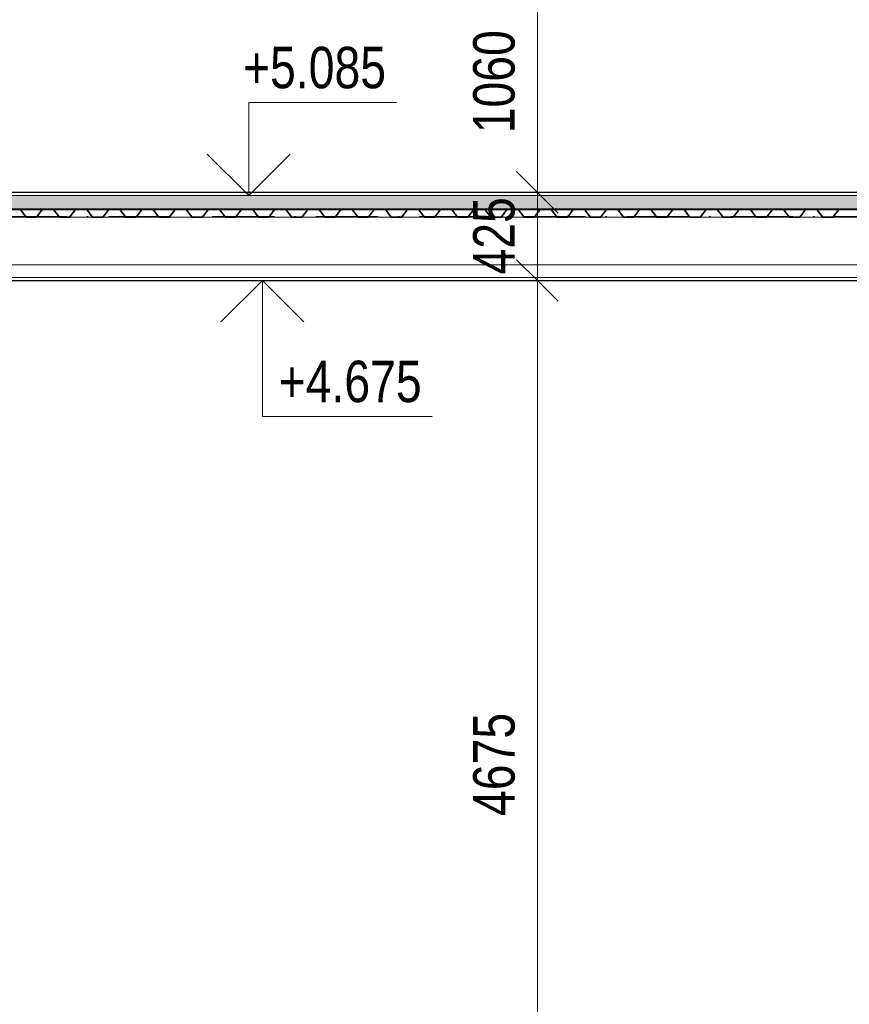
# Model space of a CAD drawing. Header units: millimetres. Extents: x 200776 to 378340, y -23587 to 19113.
# Tile 4 of 61: x 212664 to 216664, y 1184 to 5933. Entities that reach past the tile are written whole.
import ezdxf

# ---------------------------------------------------------------- set-up
doc = ezdxf.new("R2010")
doc.units = ezdxf.units.MM
doc.linetypes.add('Čerchovaná 3mm', pattern=[500, 300, -100, 0, -100])
for name, color, linetype, lineweight in [('CA_KOTY', 3, 'Continuous', 9), ('CA_KOTY-100', 3, 'Continuous', 9), ('CA_NEVHRA1', 3, 'Čerchovaná 3mm', 13), ('CA_PODLAHA', 1, 'Continuous', 25), ('CA_PODLAHA25', 7, 'Continuous', 13), ('CA_POHHRA18', 9, 'Continuous', 9), ('CA_REZY', 1, 'Continuous', 25), ('CA_SRAFY', 9, 'Continuous', 25), ('CA_ZARIZPRED', 8, 'Continuous', 13)]:
    doc.layers.add(name, color=color, linetype=linetype, lineweight=lineweight)
doc.styles.add('Arial_2', font='arial.ttf', dxfattribs={"width": 0.8, "height": 200})
doc.dimstyles.new('HP_Přímá_-_2_mm_Ariel_1-100', dxfattribs={"dimscale": 304.8, "dimtxt": 204.05188, "dimasz": 0.656168, "dimexe": 0.328084, "dimexo": 0.0625, "dimgap": 0.164042, "dimtad": 1, "dimdec": 0, "dimzin": 0, "dimdsep": 46, "dimtxsty": 'Arial_2', "dimblk1": 'OBLIQUE', "dimblk2": 'OBLIQUE', "dimsah": 1, "dimcen": 0.09, "dimazin": 0, "dimtfac": 1, "dimtdec": 4, "dimtix": 1, "dimtmove": 0, "dimatfit": 3, "dimfxl": 0.984252, "dimfxlon": 1, "dimtvp": 1, "dimtolj": 1, "dimtzin": 0, "dimarcsym": 2})

# ---------------------------------------------------------------- blocks, each defined once
blk = doc.blocks.new('ocelová kce final - 11542_003_OK-HALA_TaO-2_ET_AciS_2025-05-29_upr_dwg-2597525-Řez 1 - vestavek V9')
at = {"layer": 'CA_REZY'}
for p, q in [((246896, 5100), (205100, 5100)), ((205100, 5019), (246896, 5019)), ((212776.1, 5019), (212663.9, 5019)), ((212666.2, 5016.7), (212692.9, 4981.6)), ((212667.1, 5017.4), (212693.8, 4982.3)), ((212693.8, 4982.3), (212667.1, 5017.4)), ((212746.2, 4982.3), (212772.9, 5017.4)), ((212772.9, 5017.4), (212746.2, 4982.3)), ((212747.1, 4981.6), (212773.8, 5016.7)), ((212820, 5019), (212776.2, 5019)), ((212776.2, 5017.9), (212820, 5017.9)), ((212823.8, 5019), (212780, 5019)), ((212780, 5019), (212780, 5017.9)), ((212780, 5017.9), (212823.8, 5017.9)), ((212820, 5017.9), (212820, 5019)), ((212936.1, 5019), (212823.9, 5019)), ((212826.2, 5016.7), (212852.9, 4981.6)), ((212827.1, 5017.4), (212853.8, 4982.3)), ((212853.8, 4982.3), (212827.1, 5017.4)), ((212906.2, 4982.3), (212932.9, 5017.4)), ((212932.9, 5017.4), (212906.2, 4982.3)), ((212907.1, 4981.6), (212933.8, 5016.7)), ((212983.8, 5019), (212936.2, 5019)), ((212936.2, 5017.9), (212983.8, 5017.9)), ((213096.1, 5019), (212983.9, 5019)), ((212986.2, 5016.7), (213012.9, 4981.6)), ((212987.1, 5017.4), (213013.8, 4982.3)), ((213013.8, 4982.3), (212987.1, 5017.4)), ((213066.2, 4982.3), (213092.9, 5017.4)), ((213092.9, 5017.4), (213066.2, 4982.3)), ((213067.1, 4981.6), (213093.8, 5016.7)), ((213143.8, 5019), (213096.2, 5019)), ((213096.2, 5017.9), (213143.8, 5017.9)), ((213256.1, 5019), (213143.9, 5019)), ((213146.2, 5016.7), (213172.9, 4981.6)), ((213147.1, 5017.4), (213173.8, 4982.3)), ((213173.8, 4982.3), (213147.1, 5017.4)), ((213226.2, 4982.3), (213252.9, 5017.4)), ((213252.9, 5017.4), (213226.2, 4982.3)), ((213227.1, 4981.6), (213253.8, 5016.7)), ((213303.8, 5019), (213256.2, 5019)), ((213256.2, 5017.9), (213303.8, 5017.9)), ((213416.1, 5019), (213303.9, 5019)), ((213306.2, 5016.7), (213332.9, 4981.6)), ((213307.1, 5017.4), (213333.8, 4982.3)), ((213333.8, 4982.3), (213307.1, 5017.4)), ((213386.2, 4982.3), (213412.9, 5017.4)), ((213412.9, 5017.4), (213386.2, 4982.3)), ((213387.1, 4981.6), (213413.8, 5016.7)), ((213463.8, 5019), (213416.2, 5019)), ((213416.2, 5017.9), (213463.8, 5017.9)), ((213576.1, 5019), (213463.9, 5019)), ((213466.2, 5016.7), (213492.9, 4981.6)), ((213467.1, 5017.4), (213493.8, 4982.3)), ((213493.8, 4982.3), (213467.1, 5017.4)), ((213546.2, 4982.3), (213572.9, 5017.4)), ((213572.9, 5017.4), (213546.2, 4982.3)), ((213547.1, 4981.6), (213573.8, 5016.7)), ((213623.8, 5019), (213576.2, 5019)), ((213576.2, 5017.9), (213623.8, 5017.9)), ((213736.1, 5019), (213623.9, 5019)), ((213626.2, 5016.7), (213652.9, 4981.6)), ((213627.1, 5017.4), (213653.8, 4982.3)), ((213653.8, 4982.3), (213627.1, 5017.4)), ((213706.2, 4982.3), (213732.9, 5017.4)), ((213732.9, 5017.4), (213706.2, 4982.3)), ((213707.1, 4981.6), (213733.8, 5016.7)), ((213780, 5019), (213736.2, 5019)), ((213736.2, 5017.9), (213780, 5017.9)), ((213783.8, 5019), (213740, 5019)), ((213740, 5019), (213740, 5017.9)), ((213740, 5017.9), (213783.8, 5017.9)), ((213780, 5017.9), (213780, 5019)), ((213896.1, 5019), (213783.9, 5019)), ((213786.2, 5016.7), (213812.9, 4981.6)), ((213787.1, 5017.4), (213813.8, 4982.3)), ((213813.8, 4982.3), (213787.1, 5017.4)), ((213866.2, 4982.3), (213892.9, 5017.4)), ((213892.9, 5017.4), (213866.2, 4982.3)), ((213867.1, 4981.6), (213893.8, 5016.7)), ((213943.8, 5019), (213896.2, 5019)), ((213896.2, 5017.9), (213943.8, 5017.9)), ((214056.1, 5019), (213943.9, 5019)), ((213946.2, 5016.7), (213972.9, 4981.6)), ((213947.1, 5017.4), (213973.8, 4982.3)), ((213973.8, 4982.3), (213947.1, 5017.4)), ((214026.2, 4982.3), (214052.9, 5017.4)), ((214052.9, 5017.4), (214026.2, 4982.3)), ((214027.1, 4981.6), (214053.8, 5016.7)), ((214103.8, 5019), (214056.2, 5019)), ((214056.2, 5017.9), (214103.8, 5017.9)), ((214216.1, 5019), (214103.9, 5019)), ((214106.2, 5016.7), (214132.9, 4981.6)), ((214107.1, 5017.4), (214133.8, 4982.3)), ((214133.8, 4982.3), (214107.1, 5017.4)), ((214186.2, 4982.3), (214212.9, 5017.4)), ((214212.9, 5017.4), (214186.2, 4982.3)), ((214187.1, 4981.6), (214213.8, 5016.7)), ((214263.8, 5019), (214216.2, 5019)), ((214216.2, 5017.9), (214263.8, 5017.9)), ((214376.1, 5019), (214263.9, 5019)), ((214266.2, 5016.7), (214292.9, 4981.6)), ((214267.1, 5017.4), (214293.8, 4982.3)), ((214293.8, 4982.3), (214267.1, 5017.4)), ((214346.2, 4982.3), (214372.9, 5017.4)), ((214372.9, 5017.4), (214346.2, 4982.3)), ((214347.1, 4981.6), (214373.8, 5016.7)), ((214423.8, 5019), (214376.2, 5019)), ((214376.2, 5017.9), (214423.8, 5017.9)), ((214536.1, 5019), (214423.9, 5019)), ((214426.2, 5016.7), (214452.9, 4981.6)), ((214427.1, 5017.4), (214453.8, 4982.3)), ((214453.8, 4982.3), (214427.1, 5017.4)), ((214506.2, 4982.3), (214532.9, 5017.4)), ((214532.9, 5017.4), (214506.2, 4982.3)), ((214507.1, 4981.6), (214533.8, 5016.7)), ((214583.8, 5019), (214536.2, 5019)), ((214536.2, 5017.9), (214583.8, 5017.9)), ((214696.1, 5019), (214583.9, 5019)), ((214586.2, 5016.7), (214612.9, 4981.6)), ((214587.1, 5017.4), (214613.8, 4982.3)), ((214613.8, 4982.3), (214587.1, 5017.4)), ((214666.2, 4982.3), (214692.9, 5017.4)), ((214692.9, 5017.4), (214666.2, 4982.3)), ((214667.1, 4981.6), (214693.8, 5016.7)), ((214740, 5019), (214696.2, 5019)), ((214696.2, 5017.9), (214740, 5017.9)), ((214743.8, 5019), (214700, 5019)), ((214700, 5019), (214700, 5017.9)), ((214700, 5017.9), (214743.8, 5017.9)), ((214740, 5017.9), (214740, 5019)), ((214856.1, 5019), (214743.9, 5019)), ((214746.2, 5016.7), (214772.9, 4981.6)), ((214747.1, 5017.4), (214773.8, 4982.3)), ((214773.8, 4982.3), (214747.1, 5017.4)), ((214826.2, 4982.3), (214852.9, 5017.4)), ((214852.9, 5017.4), (214826.2, 4982.3)), ((214827.1, 4981.6), (214853.8, 5016.7)), ((214903.8, 5019), (214856.2, 5019)), ((214856.2, 5017.9), (214903.8, 5017.9)), ((215016.1, 5019), (214903.9, 5019)), ((214906.2, 5016.7), (214932.9, 4981.6)), ((214907.1, 5017.4), (214933.8, 4982.3)), ((214933.8, 4982.3), (214907.1, 5017.4)), ((214986.2, 4982.3), (215012.9, 5017.4)), ((215012.9, 5017.4), (214986.2, 4982.3)), ((214987.1, 4981.6), (215013.8, 5016.7)), ((215063.8, 5019), (215016.2, 5019)), ((215016.2, 5017.9), (215063.8, 5017.9)), ((215176.1, 5019), (215063.9, 5019)), ((215066.2, 5016.7), (215092.9, 4981.6)), ((215067.1, 5017.4), (215093.8, 4982.3)), ((215093.8, 4982.3), (215067.1, 5017.4)), ((215146.2, 4982.3), (215172.9, 5017.4)), ((215172.9, 5017.4), (215146.2, 4982.3)), ((215147.1, 4981.6), (215173.8, 5016.7)), ((215223.8, 5019), (215176.2, 5019)), ((215176.2, 5017.9), (215223.8, 5017.9)), ((215336.1, 5019), (215223.9, 5019)), ((215226.2, 5016.7), (215252.9, 4981.6)), ((215227.1, 5017.4), (215253.8, 4982.3)), ((215253.8, 4982.3), (215227.1, 5017.4)), ((215306.2, 4982.3), (215332.9, 5017.4)), ((215332.9, 5017.4), (215306.2, 4982.3)), ((215307.1, 4981.6), (215333.8, 5016.7)), ((215383.8, 5019), (215336.2, 5019)), ((215336.2, 5017.9), (215383.8, 5017.9)), ((215496.1, 5019), (215383.9, 5019)), ((215386.2, 5016.7), (215412.9, 4981.6)), ((215387.1, 5017.4), (215413.8, 4982.3)), ((215413.8, 4982.3), (215387.1, 5017.4)), ((215466.2, 4982.3), (215492.9, 5017.4)), ((215492.9, 5017.4), (215466.2, 4982.3)), ((215467.1, 4981.6), (215493.8, 5016.7)), ((215543.8, 5019), (215496.2, 5019)), ((215496.2, 5017.9), (215543.8, 5017.9)), ((215656.1, 5019), (215543.9, 5019)), ((215546.2, 5016.7), (215572.9, 4981.6)), ((215547.1, 5017.4), (215573.8, 4982.3)), ((215573.8, 4982.3), (215547.1, 5017.4)), ((215626.2, 4982.3), (215652.9, 5017.4)), ((215652.9, 5017.4), (215626.2, 4982.3)), ((215627.1, 4981.6), (215653.8, 5016.7)), ((215700, 5019), (215656.2, 5019)), ((215656.2, 5017.9), (215700, 5017.9)), ((215703.8, 5019), (215660, 5019)), ((215660, 5019), (215660, 5017.9)), ((215660, 5017.9), (215703.8, 5017.9)), ((215700, 5017.9), (215700, 5019)), ((215816.1, 5019), (215703.9, 5019)), ((215706.2, 5016.7), (215732.9, 4981.6)), ((215707.1, 5017.4), (215733.8, 4982.3)), ((215733.8, 4982.3), (215707.1, 5017.4)), ((215786.2, 4982.3), (215812.9, 5017.4)), ((215812.9, 5017.4), (215786.2, 4982.3)), ((215787.1, 4981.6), (215813.8, 5016.7)), ((215863.8, 5019), (215816.2, 5019)), ((215816.2, 5017.9), (215863.8, 5017.9)), ((215976.1, 5019), (215863.9, 5019)), ((215866.2, 5016.7), (215892.9, 4981.6)), ((215867.1, 5017.4), (215893.8, 4982.3)), ((215893.8, 4982.3), (215867.1, 5017.4)), ((215946.2, 4982.3), (215972.9, 5017.4)), ((215972.9, 5017.4), (215946.2, 4982.3)), ((215947.1, 4981.6), (215973.8, 5016.7)), ((216023.8, 5019), (215976.2, 5019)), ((215976.2, 5017.9), (216023.8, 5017.9)), ((216136.1, 5019), (216023.9, 5019)), ((216026.2, 5016.7), (216052.9, 4981.6)), ((216027.1, 5017.4), (216053.8, 4982.3)), ((216053.8, 4982.3), (216027.1, 5017.4)), ((216106.2, 4982.3), (216132.9, 5017.4)), ((216132.9, 5017.4), (216106.2, 4982.3)), ((216107.1, 4981.6), (216133.8, 5016.7)), ((216183.8, 5019), (216136.2, 5019)), ((216136.2, 5017.9), (216183.8, 5017.9)), ((216296.1, 5019), (216183.9, 5019)), ((216186.2, 5016.7), (216212.9, 4981.6)), ((216187.1, 5017.4), (216213.8, 4982.3)), ((216213.8, 4982.3), (216187.1, 5017.4)), ((216266.2, 4982.3), (216292.9, 5017.4)), ((216292.9, 5017.4), (216266.2, 4982.3)), ((216267.1, 4981.6), (216293.8, 5016.7)), ((216343.8, 5019), (216296.2, 5019)), ((216296.2, 5017.9), (216343.8, 5017.9)), ((216456.1, 5019), (216343.9, 5019)), ((216346.2, 5016.7), (216372.9, 4981.6)), ((216347.1, 5017.4), (216373.8, 4982.3)), ((216373.8, 4982.3), (216347.1, 5017.4)), ((216426.2, 4982.3), (216452.9, 5017.4)), ((216452.9, 5017.4), (216426.2, 4982.3)), ((216427.1, 4981.6), (216453.8, 5016.7)), ((216503.8, 5019), (216456.2, 5019)), ((216456.2, 5017.9), (216503.8, 5017.9)), ((216616.1, 5019), (216503.9, 5019)), ((216506.2, 5016.7), (216532.9, 4981.6)), ((216507.1, 5017.4), (216533.8, 4982.3)), ((216533.8, 4982.3), (216507.1, 5017.4)), ((216586.2, 4982.3), (216612.9, 5017.4)), ((216612.9, 5017.4), (216586.2, 4982.3)), ((216587.1, 4981.6), (216613.8, 5016.7)), ((216660, 5019), (216616.2, 5019)), ((216616.2, 5017.9), (216660, 5017.9)), ((216663.8, 5019), (216620, 5019)), ((216620, 5019), (216620, 5017.9)), ((216620, 5017.9), (216663.8, 5017.9)), ((216660, 5017.9), (216660, 5019)), ((212696.2, 4981.1), (212743.8, 4981.1)), ((212743.8, 4981.1), (212696.2, 4981.1)), ((212696.2, 4980), (212743.8, 4980)), ((212856.2, 4981.1), (212903.8, 4981.1)), ((212903.8, 4981.1), (212856.2, 4981.1)), ((212856.2, 4980), (212903.8, 4980)), ((213016.2, 4981.1), (213063.8, 4981.1)), ((213063.8, 4981.1), (213016.2, 4981.1)), ((213016.2, 4980), (213063.8, 4980)), ((213176.2, 4981.1), (213223.8, 4981.1)), ((213223.8, 4981.1), (213176.2, 4981.1)), ((213176.2, 4980), (213223.8, 4980)), ((213336.2, 4981.1), (213383.8, 4981.1)), ((213383.8, 4981.1), (213336.2, 4981.1)), ((213336.2, 4980), (213383.8, 4980)), ((213496.2, 4981.1), (213543.8, 4981.1)), ((213543.8, 4981.1), (213496.2, 4981.1)), ((213496.2, 4980), (213543.8, 4980)), ((213656.2, 4981.1), (213703.8, 4981.1)), ((213703.8, 4981.1), (213656.2, 4981.1)), ((213656.2, 4980), (213703.8, 4980)), ((213816.2, 4981.1), (213863.8, 4981.1)), ((213863.8, 4981.1), (213816.2, 4981.1)), ((213816.2, 4980), (213863.8, 4980)), ((213976.2, 4981.1), (214023.8, 4981.1)), ((214023.8, 4981.1), (213976.2, 4981.1)), ((213976.2, 4980), (214023.8, 4980)), ((214136.2, 4981.1), (214183.8, 4981.1)), ((214183.8, 4981.1), (214136.2, 4981.1)), ((214136.2, 4980), (214183.8, 4980)), ((214296.2, 4981.1), (214343.8, 4981.1)), ((214343.8, 4981.1), (214296.2, 4981.1)), ((214296.2, 4980), (214343.8, 4980)), ((214456.2, 4981.1), (214503.8, 4981.1)), ((214503.8, 4981.1), (214456.2, 4981.1)), ((214456.2, 4980), (214503.8, 4980)), ((214616.2, 4981.1), (214663.8, 4981.1)), ((214663.8, 4981.1), (214616.2, 4981.1)), ((214616.2, 4980), (214663.8, 4980)), ((214776.2, 4981.1), (214823.8, 4981.1)), ((214823.8, 4981.1), (214776.2, 4981.1)), ((214776.2, 4980), (214823.8, 4980)), ((214936.2, 4981.1), (214983.8, 4981.1)), ((214983.8, 4981.1), (214936.2, 4981.1)), ((214936.2, 4980), (214983.8, 4980)), ((215096.2, 4981.1), (215143.8, 4981.1)), ((215143.8, 4981.1), (215096.2, 4981.1)), ((215096.2, 4980), (215143.8, 4980)), ((215256.2, 4981.1), (215303.8, 4981.1)), ((215303.8, 4981.1), (215256.2, 4981.1)), ((215256.2, 4980), (215303.8, 4980)), ((215416.2, 4981.1), (215463.8, 4981.1)), ((215463.8, 4981.1), (215416.2, 4981.1)), ((215416.2, 4980), (215463.8, 4980)), ((215576.2, 4981.1), (215623.8, 4981.1)), ((215623.8, 4981.1), (215576.2, 4981.1)), ((215576.2, 4980), (215623.8, 4980)), ((215736.2, 4981.1), (215783.8, 4981.1)), ((215783.8, 4981.1), (215736.2, 4981.1)), ((215736.2, 4980), (215783.8, 4980)), ((215896.2, 4981.1), (215943.8, 4981.1)), ((215943.8, 4981.1), (215896.2, 4981.1)), ((215896.2, 4980), (215943.8, 4980)), ((216056.2, 4981.1), (216103.8, 4981.1)), ((216103.8, 4981.1), (216056.2, 4981.1)), ((216056.2, 4980), (216103.8, 4980)), ((216216.2, 4981.1), (216263.8, 4981.1)), ((216263.8, 4981.1), (216216.2, 4981.1)), ((216216.2, 4980), (216263.8, 4980)), ((216376.2, 4981.1), (216423.8, 4981.1)), ((216423.8, 4981.1), (216376.2, 4981.1)), ((216376.2, 4980), (216423.8, 4980)), ((216536.2, 4981.1), (216583.8, 4981.1)), ((216583.8, 4981.1), (216536.2, 4981.1)), ((216536.2, 4980), (216583.8, 4980))]:
    blk.add_line(p, q, dxfattribs=at)
for centre, radius, start, end in [((212663.8, 5015), 4.04, 36.3452, 90), ((212663.8, 5015), 2.96, 36.1815, 90), ((212663.8, 5015), 4.04, 36.3453, 88.7247), ((212776.3, 5014.8), 4.18, 91.5924, 142.6726), ((212776.2, 5015), 4.04, 90, 143.6548), ((212776.2, 5015), 2.96, 90, 143.8185), ((212823.8, 5015), 4.04, 36.3452, 90), ((212823.8, 5015), 2.96, 36.1815, 90), ((212823.8, 5015), 4.04, 36.3453, 88.7247), ((212936.3, 5014.8), 4.18, 91.5924, 142.6726), ((212936.2, 5015), 4.04, 90, 143.6548), ((212936.2, 5015), 2.96, 90, 143.8185), ((212983.8, 5015), 4.04, 36.3452, 90), ((212983.8, 5015), 2.96, 36.1815, 90), ((212983.8, 5015), 4.04, 36.3453, 88.7247), ((213096.3, 5014.8), 4.18, 91.5924, 142.6726), ((213096.2, 5015), 4.04, 90, 143.6548), ((213096.2, 5015), 2.96, 90, 143.8185), ((213143.8, 5015), 4.04, 36.3452, 90), ((213143.8, 5015), 2.96, 36.1815, 90), ((213143.8, 5015), 4.04, 36.3453, 88.7247), ((213256.3, 5014.8), 4.18, 91.5924, 142.6726), ((213256.2, 5015), 4.04, 90, 143.6548), ((213256.2, 5015), 2.96, 90, 143.8185), ((213303.8, 5015), 4.04, 36.3452, 90), ((213303.8, 5015), 2.96, 36.1815, 90), ((213303.8, 5015), 4.04, 36.3453, 88.7247), ((213416.3, 5014.8), 4.18, 91.5924, 142.6726), ((213416.2, 5015), 4.04, 90, 143.6548), ((213416.2, 5015), 2.96, 90, 143.8185), ((213463.8, 5015), 4.04, 36.3452, 90), ((213463.8, 5015), 2.96, 36.1815, 90), ((213463.8, 5015), 4.04, 36.3453, 88.7247), ((213576.3, 5014.8), 4.18, 91.5924, 142.6726), ((213576.2, 5015), 4.04, 90, 143.6548), ((213576.2, 5015), 2.96, 90, 143.8185), ((213623.8, 5015), 4.04, 36.3452, 90), ((213623.8, 5015), 2.96, 36.1815, 90), ((213623.8, 5015), 4.04, 36.3453, 88.7247), ((213736.3, 5014.8), 4.18, 91.5924, 142.6726), ((213736.2, 5015), 4.04, 90, 143.6548), ((213736.2, 5015), 2.96, 90, 143.8185), ((213783.8, 5015), 4.04, 36.3452, 90), ((213783.8, 5015), 2.96, 36.1815, 90), ((213783.8, 5015), 4.04, 36.3453, 88.7247), ((213896.3, 5014.8), 4.18, 91.5924, 142.6726), ((213896.2, 5015), 4.04, 90, 143.6548), ((213896.2, 5015), 2.96, 90, 143.8185), ((213943.8, 5015), 4.04, 36.3452, 90), ((213943.8, 5015), 2.96, 36.1815, 90), ((213943.8, 5015), 4.04, 36.3453, 88.7247), ((214056.3, 5014.8), 4.18, 91.5924, 142.6726), ((214056.2, 5015), 4.04, 90, 143.6548), ((214056.2, 5015), 2.96, 90, 143.8185), ((214103.8, 5015), 4.04, 36.3452, 90), ((214103.8, 5015), 2.96, 36.1815, 90), ((214103.8, 5015), 4.04, 36.3453, 88.7247), ((214216.3, 5014.8), 4.18, 91.5924, 142.6726), ((214216.2, 5015), 4.04, 90, 143.6548), ((214216.2, 5015), 2.96, 90, 143.8185), ((214263.8, 5015), 4.04, 36.3452, 90), ((214263.8, 5015), 2.96, 36.1815, 90), ((214263.8, 5015), 4.04, 36.3453, 88.7247), ((214376.3, 5014.8), 4.18, 91.5924, 142.6726), ((214376.2, 5015), 4.04, 90, 143.6548), ((214376.2, 5015), 2.96, 90, 143.8185), ((214423.8, 5015), 4.04, 36.3452, 90), ((214423.8, 5015), 2.96, 36.1815, 90), ((214423.8, 5015), 4.04, 36.3453, 88.7247), ((214536.3, 5014.8), 4.18, 91.5924, 142.6726), ((214536.2, 5015), 4.04, 90, 143.6548), ((214536.2, 5015), 2.96, 90, 143.8185), ((214583.8, 5015), 4.04, 36.3452, 90), ((214583.8, 5015), 2.96, 36.1815, 90), ((214583.8, 5015), 4.04, 36.3453, 88.7247), ((214696.3, 5014.8), 4.18, 91.5924, 142.6726), ((214696.2, 5015), 4.04, 90, 143.6548), ((214696.2, 5015), 2.96, 90, 143.8185), ((214743.8, 5015), 4.04, 36.3452, 90), ((214743.8, 5015), 2.96, 36.1815, 90), ((214743.8, 5015), 4.04, 36.3453, 88.7247), ((214856.3, 5014.8), 4.18, 91.5924, 142.6726), ((214856.2, 5015), 4.04, 90, 143.6548), ((214856.2, 5015), 2.96, 90, 143.8185), ((214903.8, 5015), 4.04, 36.3452, 90), ((214903.8, 5015), 2.96, 36.1815, 90), ((214903.8, 5015), 4.04, 36.3453, 88.7247), ((215016.3, 5014.8), 4.18, 91.5924, 142.6726), ((215016.2, 5015), 4.04, 90, 143.6548), ((215016.2, 5015), 2.96, 90, 143.8185), ((215063.8, 5015), 4.04, 36.3452, 90), ((215063.8, 5015), 2.96, 36.1815, 90), ((215063.8, 5015), 4.04, 36.3453, 88.7247), ((215176.3, 5014.8), 4.18, 91.5924, 142.6726), ((215176.2, 5015), 4.04, 90, 143.6548), ((215176.2, 5015), 2.96, 90, 143.8185), ((215223.8, 5015), 4.04, 36.3452, 90), ((215223.8, 5015), 2.96, 36.1815, 90), ((215223.8, 5015), 4.04, 36.3453, 88.7247), ((215336.3, 5014.8), 4.18, 91.5924, 142.6726), ((215336.2, 5015), 4.04, 90, 143.6548), ((215336.2, 5015), 2.96, 90, 143.8185), ((215383.8, 5015), 4.04, 36.3452, 90), ((215383.8, 5015), 2.96, 36.1815, 90), ((215383.8, 5015), 4.04, 36.3453, 88.7247), ((215496.3, 5014.8), 4.18, 91.5924, 142.6726), ((215496.2, 5015), 4.04, 90, 143.6548), ((215496.2, 5015), 2.96, 90, 143.8185), ((215543.8, 5015), 4.04, 36.3452, 90), ((215543.8, 5015), 2.96, 36.1815, 90), ((215543.8, 5015), 4.04, 36.3453, 88.7247), ((215656.3, 5014.8), 4.18, 91.5924, 142.6726), ((215656.2, 5015), 4.04, 90, 143.6548), ((215656.2, 5015), 2.96, 90, 143.8185), ((215703.8, 5015), 4.04, 36.3452, 90), ((215703.8, 5015), 2.96, 36.1815, 90), ((215703.8, 5015), 4.04, 36.3453, 88.7247), ((215816.3, 5014.8), 4.18, 91.5924, 142.6726), ((215816.2, 5015), 4.04, 90, 143.6548), ((215816.2, 5015), 2.96, 90, 143.8185), ((215863.8, 5015), 4.04, 36.3452, 90), ((215863.8, 5015), 2.96, 36.1815, 90), ((215863.8, 5015), 4.04, 36.3453, 88.7247), ((215976.3, 5014.8), 4.18, 91.5924, 142.6726), ((215976.2, 5015), 4.04, 90, 143.6548), ((215976.2, 5015), 2.96, 90, 143.8185), ((216023.8, 5015), 4.04, 36.3452, 90), ((216023.8, 5015), 2.96, 36.1815, 90), ((216023.8, 5015), 4.04, 36.3453, 88.7247), ((216136.3, 5014.8), 4.18, 91.5924, 142.6726), ((216136.2, 5015), 4.04, 90, 143.6548), ((216136.2, 5015), 2.96, 90, 143.8185), ((216183.8, 5015), 4.04, 36.3452, 90), ((216183.8, 5015), 2.96, 36.1815, 90), ((216183.8, 5015), 4.04, 36.3453, 88.7247), ((216296.3, 5014.8), 4.18, 91.5924, 142.6726), ((216296.2, 5015), 4.04, 90, 143.6548), ((216296.2, 5015), 2.96, 90, 143.8185), ((216343.8, 5015), 4.04, 36.3452, 90), ((216343.8, 5015), 2.96, 36.1815, 90), ((216343.8, 5015), 4.04, 36.3453, 88.7247), ((216456.3, 5014.8), 4.18, 91.5924, 142.6726), ((216456.2, 5015), 4.04, 90, 143.6548), ((216456.2, 5015), 2.96, 90, 143.8185), ((216503.8, 5015), 4.04, 36.3452, 90), ((216503.8, 5015), 2.96, 36.1815, 90), ((216503.8, 5015), 4.04, 36.3453, 88.7247), ((216616.3, 5014.8), 4.18, 91.5924, 142.6726), ((216616.2, 5015), 4.04, 90, 143.6548), ((216616.2, 5015), 2.96, 90, 143.8185), ((216663.8, 5015), 2.96, 36.1815, 90), ((212696.2, 4984), 4.04, 216.3452, 270), ((212696.3, 4984.2), 3.09, 217.3274, 268.8539), ((212696.2, 4984), 2.96, 216.1815, 270), ((212743.8, 4984), 2.96, 270, 323.8187), ((212743.8, 4984), 2.96, 270, 323.8185), ((212743.8, 4984), 4.04, 270, 323.6548), ((212856.2, 4984), 4.04, 216.3452, 270), ((212856.3, 4984.2), 3.09, 217.3274, 268.8539), ((212856.2, 4984), 2.96, 216.1815, 270), ((212903.8, 4984), 2.96, 270, 323.8187), ((212903.8, 4984), 2.96, 270, 323.8185), ((212903.8, 4984), 4.04, 270, 323.6548), ((213016.2, 4984), 4.04, 216.3452, 270), ((213016.3, 4984.2), 3.09, 217.3274, 268.8539), ((213016.2, 4984), 2.96, 216.1815, 270), ((213063.8, 4984), 2.96, 270, 323.8187), ((213063.8, 4984), 2.96, 270, 323.8185), ((213063.8, 4984), 4.04, 270, 323.6548), ((213176.2, 4984), 4.04, 216.3452, 270), ((213176.3, 4984.2), 3.09, 217.3274, 268.8539), ((213176.2, 4984), 2.96, 216.1815, 270), ((213223.8, 4984), 2.96, 270, 323.8187), ((213223.8, 4984), 2.96, 270, 323.8185), ((213223.8, 4984), 4.04, 270, 323.6548), ((213336.2, 4984), 4.04, 216.3452, 270), ((213336.3, 4984.2), 3.09, 217.3274, 268.8539), ((213336.2, 4984), 2.96, 216.1815, 270), ((213383.8, 4984), 2.96, 270, 323.8187), ((213383.8, 4984), 2.96, 270, 323.8185), ((213383.8, 4984), 4.04, 270, 323.6548), ((213496.2, 4984), 4.04, 216.3452, 270), ((213496.3, 4984.2), 3.09, 217.3274, 268.8539), ((213496.2, 4984), 2.96, 216.1815, 270), ((213543.8, 4984), 2.96, 270, 323.8187), ((213543.8, 4984), 2.96, 270, 323.8185), ((213543.8, 4984), 4.04, 270, 323.6548), ((213656.2, 4984), 4.04, 216.3452, 270), ((213656.3, 4984.2), 3.09, 217.3274, 268.8539), ((213656.2, 4984), 2.96, 216.1815, 270), ((213703.8, 4984), 2.96, 270, 323.8187), ((213703.8, 4984), 2.96, 270, 323.8185), ((213703.8, 4984), 4.04, 270, 323.6548), ((213816.2, 4984), 4.04, 216.3452, 270), ((213816.3, 4984.2), 3.09, 217.3274, 268.8539), ((213816.2, 4984), 2.96, 216.1815, 270), ((213863.8, 4984), 2.96, 270, 323.8187), ((213863.8, 4984), 2.96, 270, 323.8185), ((213863.8, 4984), 4.04, 270, 323.6548), ((213976.2, 4984), 4.04, 216.3452, 270), ((213976.3, 4984.2), 3.09, 217.3274, 268.8539), ((213976.2, 4984), 2.96, 216.1815, 270), ((214023.8, 4984), 2.96, 270, 323.8187), ((214023.8, 4984), 2.96, 270, 323.8185), ((214023.8, 4984), 4.04, 270, 323.6548), ((214136.2, 4984), 4.04, 216.3452, 270), ((214136.3, 4984.2), 3.09, 217.3274, 268.8539), ((214136.2, 4984), 2.96, 216.1815, 270), ((214183.8, 4984), 2.96, 270, 323.8187), ((214183.8, 4984), 2.96, 270, 323.8185), ((214183.8, 4984), 4.04, 270, 323.6548), ((214296.2, 4984), 4.04, 216.3452, 270), ((214296.3, 4984.2), 3.09, 217.3274, 268.8539), ((214296.2, 4984), 2.96, 216.1815, 270), ((214343.8, 4984), 2.96, 270, 323.8187), ((214343.8, 4984), 2.96, 270, 323.8185), ((214343.8, 4984), 4.04, 270, 323.6548), ((214456.2, 4984), 4.04, 216.3452, 270), ((214456.3, 4984.2), 3.09, 217.3274, 268.8539), ((214456.2, 4984), 2.96, 216.1815, 270), ((214503.8, 4984), 2.96, 270, 323.8187), ((214503.8, 4984), 2.96, 270, 323.8185), ((214503.8, 4984), 4.04, 270, 323.6548), ((214616.2, 4984), 4.04, 216.3452, 270), ((214616.3, 4984.2), 3.09, 217.3274, 268.8539), ((214616.2, 4984), 2.96, 216.1815, 270), ((214663.8, 4984), 2.96, 270, 323.8187), ((214663.8, 4984), 2.96, 270, 323.8185), ((214663.8, 4984), 4.04, 270, 323.6548), ((214776.2, 4984), 4.04, 216.3452, 270), ((214776.3, 4984.2), 3.09, 217.3274, 268.8539), ((214776.2, 4984), 2.96, 216.1815, 270), ((214823.8, 4984), 2.96, 270, 323.8187), ((214823.8, 4984), 2.96, 270, 323.8185), ((214823.8, 4984), 4.04, 270, 323.6548), ((214936.2, 4984), 4.04, 216.3452, 270), ((214936.3, 4984.2), 3.09, 217.3274, 268.8539), ((214936.2, 4984), 2.96, 216.1815, 270), ((214983.8, 4984), 2.96, 270, 323.8187), ((214983.8, 4984), 2.96, 270, 323.8185), ((214983.8, 4984), 4.04, 270, 323.6548), ((215096.2, 4984), 4.04, 216.3452, 270), ((215096.3, 4984.2), 3.09, 217.3274, 268.8539), ((215096.2, 4984), 2.96, 216.1815, 270), ((215143.8, 4984), 2.96, 270, 323.8187), ((215143.8, 4984), 2.96, 270, 323.8185), ((215143.8, 4984), 4.04, 270, 323.6548), ((215256.2, 4984), 4.04, 216.3452, 270), ((215256.3, 4984.2), 3.09, 217.3274, 268.8539), ((215256.2, 4984), 2.96, 216.1815, 270), ((215303.8, 4984), 2.96, 270, 323.8187), ((215303.8, 4984), 2.96, 270, 323.8185), ((215303.8, 4984), 4.04, 270, 323.6548), ((215416.2, 4984), 4.04, 216.3452, 270), ((215416.3, 4984.2), 3.09, 217.3274, 268.8539), ((215416.2, 4984), 2.96, 216.1815, 270), ((215463.8, 4984), 2.96, 270, 323.8187), ((215463.8, 4984), 2.96, 270, 323.8185), ((215463.8, 4984), 4.04, 270, 323.6548), ((215576.2, 4984), 4.04, 216.3452, 270), ((215576.3, 4984.2), 3.09, 217.3274, 268.8539), ((215576.2, 4984), 2.96, 216.1815, 270), ((215623.8, 4984), 2.96, 270, 323.8187), ((215623.8, 4984), 2.96, 270, 323.8185), ((215623.8, 4984), 4.04, 270, 323.6548), ((215736.2, 4984), 4.04, 216.3452, 270), ((215736.3, 4984.2), 3.09, 217.3274, 268.8539), ((215736.2, 4984), 2.96, 216.1815, 270), ((215783.8, 4984), 2.96, 270, 323.8187), ((215783.8, 4984), 2.96, 270, 323.8185), ((215783.8, 4984), 4.04, 270, 323.6548), ((215896.2, 4984), 4.04, 216.3452, 270), ((215896.3, 4984.2), 3.09, 217.3274, 268.8539), ((215896.2, 4984), 2.96, 216.1815, 270), ((215943.8, 4984), 2.96, 270, 323.8187), ((215943.8, 4984), 2.96, 270, 323.8185), ((215943.8, 4984), 4.04, 270, 323.6548), ((216056.2, 4984), 4.04, 216.3452, 270), ((216056.3, 4984.2), 3.09, 217.3274, 268.8539), ((216056.2, 4984), 2.96, 216.1815, 270), ((216103.8, 4984), 2.96, 270, 323.8187), ((216103.8, 4984), 2.96, 270, 323.8185), ((216103.8, 4984), 4.04, 270, 323.6548), ((216216.2, 4984), 4.04, 216.3452, 270), ((216216.3, 4984.2), 3.09, 217.3274, 268.8539), ((216216.2, 4984), 2.96, 216.1815, 270), ((216263.8, 4984), 2.96, 270, 323.8187), ((216263.8, 4984), 2.96, 270, 323.8185), ((216263.8, 4984), 4.04, 270, 323.6548), ((216376.2, 4984), 4.04, 216.3452, 270), ((216376.3, 4984.2), 3.09, 217.3274, 268.8539), ((216376.2, 4984), 2.96, 216.1815, 270), ((216423.8, 4984), 2.96, 270, 323.8187), ((216423.8, 4984), 2.96, 270, 323.8185), ((216423.8, 4984), 4.04, 270, 323.6548), ((216536.2, 4984), 4.04, 216.3452, 270), ((216536.3, 4984.2), 3.09, 217.3274, 268.8539), ((216536.2, 4984), 2.96, 216.1815, 270), ((216583.8, 4984), 2.96, 270, 323.8187), ((216583.8, 4984), 2.96, 270, 323.8185), ((216583.8, 4984), 4.04, 270, 323.6548)]:
    blk.add_arc(centre, radius, start, end, dxfattribs=at)
blk = doc.blocks.new('ocelová kce final - ocelová kce final-2597615-Řez 1 - vestavek V9')
blk.add_blockref('ocelová kce final - 11542_003_OK-HALA_TaO-2_ET_AciS_2025-05-29_upr_dwg-2597525-Řez 1 - vestavek V9', (0, 0))
blk = doc.blocks.new('DIMBLOCK20-Řez 1 - vestavek V9')
at = {"layer": 'CA_KOTY-100'}
for p, q in [((215159.8, 6160), (215059.8, 6260)), ((215159.8, 6160), (214859.8, 6160)), ((215159.8, 6160), (215159.8, 5100)), ((215159.8, 6160), (215259.8, 6060)), ((215159.8, 6160), (215259.8, 6160)), ((215159.8, 5100), (215059.8, 5200)), ((215159.8, 5100), (215059.8, 5100)), ((215159.8, 5100), (215259.8, 5000)), ((215159.8, 5100), (215459.8, 5100))]:
    blk.add_line(p, q, dxfattribs=at)
at = {"layer": 'CA_KOTY-100', "color": 0, "insert": (214850.1, 5385.1), "char_height": 200, "width": 587.669, "attachment_point": 1, "rotation": 90, "line_spacing_factor": 0.941778, "style": 'Arial_2'}
blk.add_mtext('1060', dxfattribs=at)
blk = doc.blocks.new('_Oblique')
at = {"color": 0, "linetype": 'ByBlock', "lineweight": -2}
blk.add_line((-0.5, -0.5), (0.5, 0.5), dxfattribs=at)
blk = doc.blocks.new('DIMBLOCK21-Řez 1 - vestavek V9')
at = {"layer": 'CA_KOTY-100'}
for p, q in [((215159.8, 5100), (215059.8, 5200)), ((215159.8, 5100), (215059.8, 5100)), ((215159.8, 5100), (215159.8, 4675)), ((215159.8, 5100), (215259.8, 5000)), ((215159.8, 5100), (215459.8, 5100)), ((215159.8, 4675), (215059.8, 4775)), ((215159.8, 4675), (215059.8, 4675)), ((215159.8, 4675), (215259.8, 4575)), ((215159.8, 4675), (215459.8, 4675))]:
    blk.add_line(p, q, dxfattribs=at)
at = {"layer": 'CA_KOTY-100', "color": 0, "insert": (214850.1, 4703.9), "char_height": 200, "width": 440.752, "attachment_point": 1, "rotation": 90, "line_spacing_factor": 0.941778, "style": 'Arial_2'}
blk.add_mtext('425', dxfattribs=at)
blk = doc.blocks.new('DIMBLOCK22-Řez 1 - vestavek V9')
at = {"layer": 'CA_KOTY-100'}
for p, q in [((215159.8, 4675), (215059.8, 4775)), ((215159.8, 4675), (215059.8, 4675)), ((215159.8, 4675), (215159.8, 0)), ((215159.8, 4675), (215259.8, 4575)), ((215159.8, 4675), (215459.8, 4675)), ((215159.8, 0), (215059.8, 100)), ((215159.8, 0), (215059.8, 0)), ((215159.8, 0), (215259.8, -100)), ((215159.8, 0), (215459.8, 0))]:
    blk.add_line(p, q, dxfattribs=at)
at = {"layer": 'CA_KOTY-100', "color": 0, "insert": (214850.1, 2092.6), "char_height": 200, "width": 587.669, "attachment_point": 1, "rotation": 90, "line_spacing_factor": 0.941778, "style": 'Arial_2'}
blk.add_mtext('4675', dxfattribs=at)

msp = doc.modelspace()

# ---------------------------------------------------------------- hatches: boundary and pattern name
at = {"layer": 'CA_SRAFY', "lineweight": 9}
h = msp.add_hatch(dxfattribs=at)
h.set_pattern_fill('FP_13', color=256, style=0, pattern_type=2)
h.set_pattern_definition([(45, (248519.7, 1115), (-359.21, 359.21), []), (45, (248663.4, 1115), (-359.21, 359.21), []), (45, (248950.75, 1115), (-215.526, 502.8943), [203.2, -101.6, 3.353, -98.247])])
h.paths.add_polyline_path([(236175.3, 5020), (246890, 5020), (246890, 5085), (205090, 5085), (205090, 5020), (235814, 5020)])
h.paths.add_polyline_path([(289420, 5020), (289420, 5085), (274055, 5085), (274055, 5020), (289273.6, 5020)])
h.paths.add_polyline_path([(273905, 5020), (273905, 5085), (265520, 5085), (265520, 5020), (273741.4, 5020)])

# ---------------------------------------------------------------- linework, layer by layer
at = {"layer": 'CA_KOTY'}
for p, q in [((213768.2, 5533.1), (214480.1, 5533.1)), ((213768.2, 5085), (213768.2, 5533.1)), ((213768.2, 5085), (213568.2, 5285)), ((213768.2, 5085), (213968.2, 5285)), ((213833.7, 4675), (213633.7, 4475)), ((213833.7, 4675), (214033.7, 4475)), ((213833.7, 4675), (213833.7, 4019.2)), ((213833.7, 4019.2), (214652, 4019.2))]:
    msp.add_line(p, q, dxfattribs=at)
at = {"layer": 'CA_NEVHRA1'}
msp.add_line((205090, 4984), (246890, 4984), dxfattribs=at)
at = {"layer": 'CA_PODLAHA'}
for p, q in [((273905, 5100), (205090, 5100)), ((205090, 4675), (246890, 4675))]:
    msp.add_line(p, q, dxfattribs=at)
at = {"layer": 'CA_PODLAHA25'}
for p, q in [((246890, 5085), (205090, 5085)), ((246890, 5020), (205090, 5020)), ((246890, 4980), (205090, 4980)), ((246890, 4750), (205090, 4750)), ((246890, 4690), (205090, 4690))]:
    msp.add_line(p, q, dxfattribs=at)
at = {"layer": 'CA_POHHRA18'}
msp.add_line((205090, 5016), (246890, 5016), dxfattribs=at)

# ---------------------------------------------------------------- block references
at = {"layer": 'CA_ZARIZPRED'}
msp.add_blockref('ocelová kce final - ocelová kce final-2597615-Řez 1 - vestavek V9', (0, 0), dxfattribs=at)

# ---------------------------------------------------------------- texts
at = {"layer": 'CA_KOTY', "char_height": 200, "width": 815.357, "attachment_point": 1, "line_spacing_factor": 0.941778, "style": 'Arial_2'}
for s, insert in [('+5.085', (213740.4, 5802.2)), ('+4.675', (213912.2, 4288.3))]:
    msp.add_mtext(s, dxfattribs=dict(at, insert=insert))

# ---------------------------------------------------------------- dimensions: what is measured, and where the dimension line sits
at = {"layer": 'CA_KOTY'}
for base, p1, p2, override, picture, middle in [((215159.8, 5100), (214859.8, 6160), (215459.8, 5100), {"dimpost": '<>', "dimfxl": 1218.031198}, 'DIMBLOCK20-Řez 1 - vestavek V9', (215007.7, 5630)), ((215159.8, 4675), (215459.8, 5100), (215459.8, 4675), {"dimpost": '<>', "dimfxl": 425}, 'DIMBLOCK21-Řez 1 - vestavek V9', (215007.7, 4887.5)), ((215159.8, 0), (215459.8, 4675), (215459.8, 0), {"dimpost": '<>', "dimfxl": 4675}, 'DIMBLOCK22-Řez 1 - vestavek V9', (215007.7, 2337.5))]:
    dim = msp.add_linear_dim(base=base, p1=p1, p2=p2, angle=90, dimstyle='HP_Přímá_-_2_mm_Ariel_1-100', override=override, dxfattribs=at)
    dim.commit()
    dim.dimension.update_dxf_attribs({"geometry": picture, "text_midpoint": middle})

doc.saveas('drawing.dxf')
